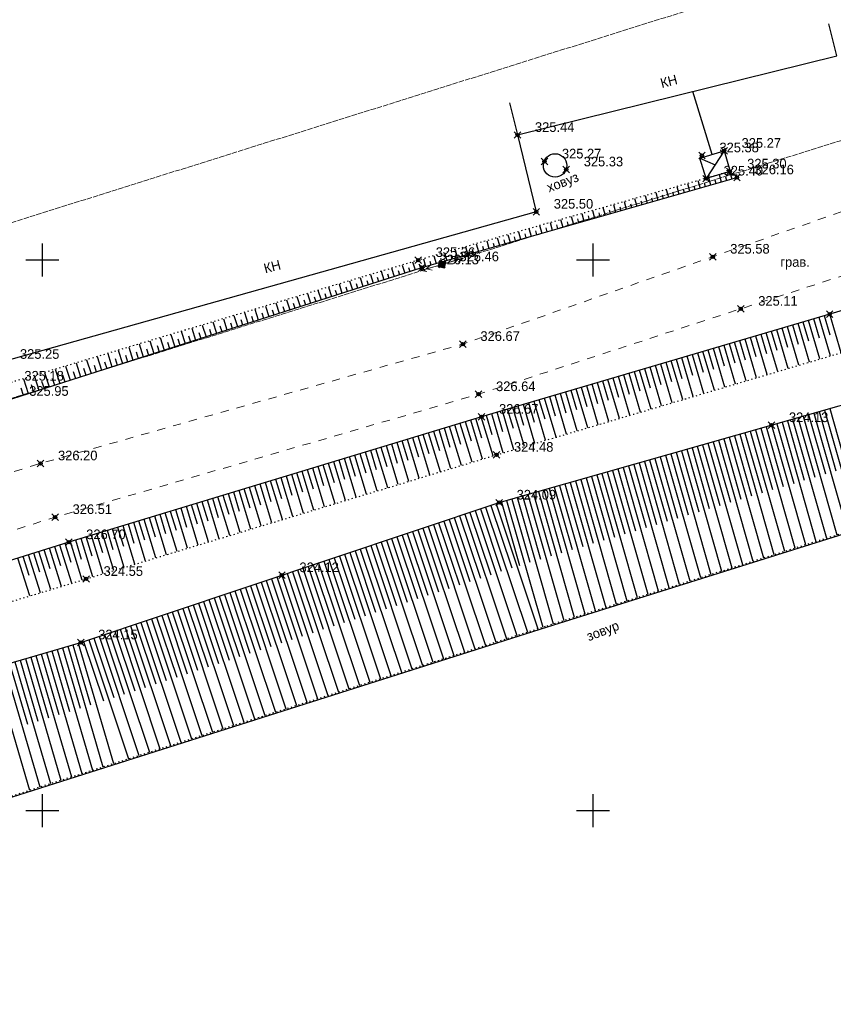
# Model space of a CAD drawing. Header units: metres. Extents: x 707528 to 709248, y 4308395 to 4311045.
# Tile 15 of 104: x 707876 to 707950, y 4308478 to 4308567. Entities that reach past the tile are written whole.
import ezdxf

# ---------------------------------------------------------------- set-up
doc = ezdxf.new("R2010")
doc.units = ezdxf.units.M
doc.header["$LTSCALE"] = 0.5
doc.header["$PDMODE"] = 35
doc.header["$PDSIZE"] = 0.3
for name, pattern in [('Auto_Street_NotBorder_Line_m1', [3, 1.5, -1.5]), ('Commnctn_Electr_VLP_High_Built_m1', [1, 1, 0]), ('ДОРОГИ_СТРОЯЩ', [9, 8, -1]), ('Контура низ откосов  Штриховая 0.1-0.5 - - - - - - -', [0.6, 0.1, -0.5])]:
    doc.linetypes.add(name, pattern=pattern)
for name, color, linetype in [('(001) Сетка', 92, 'Continuous'), ('(004) Точки рельефа', 7, 'Continuous'), ('(007) Здания', 7, 'Continuous'), ('(017) Канализация', 33, 'KANALIS_K_1'), ('(025) Дорога', 7, 'Continuous'), ('(027) Гидрография', 7, 'Continuous'), ('(035) Откосы', 7, 'Continuous'), ('(037) Контуры', 7, 'Continuous')]:
    doc.layers.add(name, color=color, linetype=linetype)
doc.layers.add('AUTO#_ROADS_EXIST_L', color=7, linetype='Continuous', lineweight=15, true_color=0x000000)
doc.layers.add('COMMN_OBJCT_#####_B', color=7, linetype='Continuous', lineweight=15, true_color=0x000000)
doc.layers.add('COMMN_OBJCT_ELCTR_B', color=7, linetype='Continuous', true_color=0x000000)
doc.layers.add('COMMN_OBJCT_ELCTR_L', color=7, linetype='Continuous', true_color=0x000000)
doc.styles.add('BM-431', font='txt')
doc.styles.add('D-431', font='txt')
doc.styles.add('P-131', font='txt')
doc.styles.get("Standard").update_dxf_attribs({"font": 'txt.shx'})
doc.linetypes.add('KANALIS_K', pattern='A,1,["<",Standard,S=1.8,R=0,X=-0.9,Y=-0.9],3,-1,["К",Standard,S=1.8,R=0,X=-0.9,Y=-0.9],-1,10', length=16)
doc.linetypes.add('KANALIS_K_1', pattern='A,1,[">",Standard,S=1.8,R=0,X=-0.9,Y=-0.9],3,-1,["К",Standard,S=1.8,R=0,X=-0.9,Y=-0.9],-1,10', length=16)

# ---------------------------------------------------------------- blocks, each defined once
blk = doc.blocks.new('CommnctnPoleRCsquare_m1')
at = {"layer": 'COMMN_OBJCT_#####_B', "lineweight": 13, "true_color": 0xfffffe}
blk.add_hatch(color=7, dxfattribs=at).paths.add_polyline_path([(-0.6, 0.6), (-0.6, -0.6), (0.6, -0.6), (0.6, 0.6)])
at = {"layer": 'COMMN_OBJCT_#####_B', "lineweight": 13, "true_color": 0x000000}
blk.add_hatch(color=18, dxfattribs=at).paths.add_polyline_path([(-0.1, 0, 1), (0.1, 0, 1)])
at = {"layer": 'COMMN_OBJCT_#####_B', "color": 18, "lineweight": 9, "true_color": 0x000000}
blk.add_lwpolyline([(0.6, 0.6), (-0.6, 0.6), (-0.6, -0.6), (0.6, -0.6)], close=True, dxfattribs=at)
blk.add_circle((0, 0), 0.1, dxfattribs=at)
blk = doc.blocks.new('ElectricHighVLP_m1')
at = {"layer": 'COMMN_OBJCT_ELCTR_B', "color": 18, "linetype": 'Continuous', "lineweight": 20, "true_color": 0x000000}
for p, q in [((0, 0), (4, 0)), ((3, 0), (2, 0.5)), ((3, 0), (2, -0.5)), ((4, 0), (3, 0.5)), ((4, 0), (3, -0.5))]:
    blk.add_line(p, q, dxfattribs=at)
blk = doc.blocks.new('Setka')
at = {"layer": '(001) Сетка'}
for p, q in [((0, 1.5), (0, -1.5)), ((-1.5, 0), (1.5, 0))]:
    blk.add_line(p, q, dxfattribs=at)

msp = doc.modelspace()

# ---------------------------------------------------------------- linework, layer by layer
at = {"layer": '(007) Здания', "elevation": 324.218, "flags": 128}
for points in [[(707920.898, 4308559.487), (707921.619, 4308556.575), (707950.624, 4308563.759), (707949.903, 4308566.671)], [(707921.619, 4308556.575), (707923.327, 4308549.604), (707874.856, 4308535.971), (707874.044, 4308538.859)]]:
    msp.add_lwpolyline(points, dxfattribs=at)
at = {"layer": '(017) Канализация', "linetype": 'KANALIS_K', "flags": 128}
for points, elevation in [([(707939.285, 4308554.805), (707937.538, 4308560.518)], 325.105), ([(707940.381, 4308555.133), (707938.748, 4308552.612)], 324.978), ([(707938.19, 4308554.478), (707939.565, 4308553.873)], 325.105)]:
    msp.add_lwpolyline(points, dxfattribs=dict(at, elevation=elevation))
at = {"layer": '(017) Канализация', "color": 7, "linetype": 'ByBlock', "true_color": 0xffffff, "elevation": 325.105, "flags": 128}
msp.add_lwpolyline([(707938.748, 4308552.612), (707938.19, 4308554.478), (707940.381, 4308555.133), (707940.939, 4308553.267)], close=True, dxfattribs=at)
at = {"layer": '(027) Гидрография', "color": 4, "elevation": 319.341}
msp.add_lwpolyline([(707567.997, 4308409.714), (707572.213, 4308410.824), (707620.984, 4308423.673), (707772.66, 4308463.725), (707924.336, 4308511.918), (708024.512, 4308543.363), (708124.69, 4308578.077), (708133.047, 4308582.686), (708145.112, 4308589.341), (708157.025, 4308592.604), (708191.793, 4308611.932)], dxfattribs=at)
at = {"layer": '(027) Гидрография', "color": 0, "linetype": 'ByBlock'}
msp.add_circle((707925.032, 4308553.809, -0.295), 1.067, dxfattribs=at)
at = {"layer": '(035) Откосы'}
for p, q in [((707940.878, 4308553.251, 325.627), (707941.069, 4308552.583, 325.627)), ((707938.002, 4308552.433, 325.627), (707938.194, 4308551.761, 325.627)), ((707938.96, 4308552.705, 325.627), (707939.152, 4308552.035, 325.627)), ((707939.536, 4308552.507, 325.627), (707939.631, 4308552.172, 325.627)), ((707939.919, 4308552.978, 325.627), (707940.11, 4308552.309, 325.627)), ((707940.494, 4308552.78, 325.627), (707940.59, 4308552.446, 325.627)), ((707935.125, 4308551.615, 325.627), (707935.318, 4308550.94, 325.627)), ((707935.701, 4308551.414, 325.627), (707935.798, 4308551.077, 325.627)), ((707936.084, 4308551.887, 325.627), (707936.277, 4308551.214, 325.627)), ((707936.66, 4308551.687, 325.627), (707936.756, 4308551.35, 325.627)), ((707937.043, 4308552.16, 325.627), (707937.235, 4308551.487, 325.627)), ((707937.618, 4308551.96, 325.627), (707937.714, 4308551.624, 325.627)), ((707938.577, 4308552.234, 325.627), (707938.673, 4308551.898, 325.627)), ((707931.291, 4308550.524, 325.627), (707931.485, 4308549.844, 325.627)), ((707932.249, 4308550.797, 325.627), (707932.443, 4308550.118, 325.627)), ((707932.826, 4308550.594, 325.627), (707932.922, 4308550.255, 325.627)), ((707933.208, 4308551.069, 325.627), (707933.402, 4308550.392, 325.627)), ((707933.784, 4308550.867, 325.627), (707933.881, 4308550.529, 325.627)), ((707934.167, 4308551.342, 325.627), (707934.36, 4308550.666, 325.627)), ((707934.743, 4308551.14, 325.627), (707934.839, 4308550.803, 325.627)), ((707928.414, 4308549.706, 325.627), (707928.61, 4308549.022, 325.627)), ((707929.373, 4308549.978, 325.627), (707929.568, 4308549.296, 325.627)), ((707929.95, 4308549.774, 325.627), (707930.047, 4308549.433, 325.627)), ((707930.332, 4308550.251, 325.627), (707930.526, 4308549.57, 325.627)), ((707930.908, 4308550.047, 325.627), (707931.006, 4308549.707, 325.627)), ((707931.867, 4308550.321, 325.627), (707931.964, 4308549.981, 325.627)), ((707925.538, 4308548.888, 325.627), (707925.734, 4308548.201, 325.627)), ((707926.497, 4308549.16, 325.627), (707926.693, 4308548.474, 325.627)), ((707927.074, 4308548.954, 325.627), (707927.172, 4308548.611, 325.627)), ((707927.456, 4308549.433, 325.627), (707927.651, 4308548.748, 325.627)), ((707928.033, 4308549.227, 325.627), (707928.13, 4308548.885, 325.627)), ((707928.991, 4308549.501, 325.627), (707929.089, 4308549.159, 325.627)), ((707922.662, 4308548.07, 325.627), (707922.859, 4308547.379, 325.627)), ((707923.24, 4308547.861, 325.627), (707923.338, 4308547.516, 325.627)), ((707923.621, 4308548.342, 325.627), (707923.818, 4308547.653, 325.627)), ((707924.198, 4308548.134, 325.627), (707924.297, 4308547.79, 325.627)), ((707924.579, 4308548.615, 325.627), (707924.776, 4308547.927, 325.627)), ((707925.157, 4308548.407, 325.627), (707925.255, 4308548.064, 325.627)), ((707926.116, 4308548.681, 325.627), (707926.214, 4308548.338, 325.627)), ((707918.827, 4308546.979, 325.627), (707919.026, 4308546.283, 325.627)), ((707919.786, 4308547.252, 325.627), (707919.984, 4308546.557, 325.627)), ((707920.364, 4308547.041, 325.627), (707920.463, 4308546.694, 325.627)), ((707920.744, 4308547.524, 325.627), (707920.942, 4308546.831, 325.627)), ((707921.323, 4308547.314, 325.627), (707921.422, 4308546.968, 325.627)), ((707921.703, 4308547.797, 325.627), (707921.901, 4308547.105, 325.627)), ((707922.281, 4308547.588, 325.627), (707922.38, 4308547.242, 325.627)), ((707915.951, 4308546.161, 325.627), (707916.15, 4308545.462, 325.627)), ((707916.909, 4308546.433, 325.627), (707917.109, 4308545.735, 325.627)), ((707917.488, 4308546.221, 325.627), (707917.588, 4308545.872, 325.627)), ((707917.868, 4308546.706, 325.627), (707918.067, 4308546.009, 325.627)), ((707918.447, 4308546.494, 325.627), (707918.546, 4308546.146, 325.627)), ((707919.406, 4308546.768, 325.627), (707919.505, 4308546.42, 325.627)), ((707913.074, 4308545.343, 325.627), (707913.275, 4308544.64, 325.627)), ((707914.033, 4308545.615, 325.627), (707914.234, 4308544.914, 325.627)), ((707914.613, 4308545.401, 325.627), (707914.713, 4308545.051, 325.627)), ((707914.992, 4308545.888, 325.627), (707915.192, 4308545.188, 325.627)), ((707915.571, 4308545.674, 325.627), (707915.671, 4308545.325, 325.627)), ((707916.53, 4308545.948, 325.627), (707916.63, 4308545.598, 325.627)), ((707910.186, 4308544.483, 325.627), (707910.424, 4308543.738, 325.627)), ((707910.781, 4308544.258, 325.627), (707910.899, 4308543.89, 325.627)), ((707911.141, 4308544.769, 325.627), (707911.374, 4308544.042, 325.627)), ((707911.733, 4308544.553, 325.627), (707911.848, 4308544.194, 325.627)), ((707912.095, 4308545.056, 325.627), (707912.323, 4308544.346, 325.627)), ((707912.685, 4308544.849, 325.627), (707912.797, 4308544.498, 325.627)), ((707913.654, 4308545.128, 325.627), (707913.754, 4308544.777, 325.627)), ((707907.321, 4308543.622, 325.627), (707907.577, 4308542.825, 325.627)), ((707907.925, 4308543.372, 325.627), (707908.051, 4308542.977, 325.627)), ((707908.276, 4308543.909, 325.627), (707908.526, 4308543.129, 325.627)), ((707908.877, 4308543.667, 325.627), (707909.001, 4308543.281, 325.627)), ((707909.231, 4308544.196, 325.627), (707909.475, 4308543.434, 325.627)), ((707909.829, 4308543.962, 325.627), (707909.95, 4308543.586, 325.627)), ((707903.502, 4308542.475, 325.627), (707903.78, 4308541.609, 325.627)), ((707904.457, 4308542.762, 325.627), (707904.729, 4308541.913, 325.627)), ((707905.069, 4308542.485, 325.627), (707905.204, 4308542.065, 325.627)), ((707905.412, 4308543.049, 325.627), (707905.678, 4308542.217, 325.627)), ((707906.021, 4308542.781, 325.627), (707906.153, 4308542.369, 325.627)), ((707906.366, 4308543.336, 325.627), (707906.627, 4308542.521, 325.627)), ((707906.973, 4308543.076, 325.627), (707907.102, 4308542.673, 325.627)), ((707900.638, 4308541.615, 325.627), (707900.932, 4308540.696, 325.627)), ((707901.592, 4308541.902, 325.627), (707901.881, 4308541, 325.627)), ((707902.213, 4308541.599, 325.627), (707902.356, 4308541.152, 325.627)), ((707902.547, 4308542.189, 325.627), (707902.831, 4308541.304, 325.627)), ((707903.165, 4308541.894, 325.627), (707903.305, 4308541.457, 325.627)), ((707904.117, 4308542.19, 325.627), (707904.254, 4308541.761, 325.627)), ((707897.773, 4308540.755, 325.627), (707898.084, 4308539.784, 325.627)), ((707898.728, 4308541.042, 325.627), (707899.034, 4308540.088, 325.627)), ((707899.357, 4308540.713, 325.627), (707899.508, 4308540.24, 325.627)), ((707899.683, 4308541.328, 325.627), (707899.983, 4308540.392, 325.627)), ((707900.309, 4308541.008, 325.627), (707900.457, 4308540.544, 325.627)), ((707901.261, 4308541.303, 325.627), (707901.407, 4308540.848, 325.627)), ((707894.909, 4308539.895, 325.627), (707895.237, 4308538.871, 325.627)), ((707895.864, 4308540.182, 325.627), (707896.186, 4308539.175, 325.627)), ((707896.501, 4308539.826, 325.627), (707896.661, 4308539.327, 325.627)), ((707896.818, 4308540.468, 325.627), (707897.135, 4308539.48, 325.627)), ((707897.453, 4308540.122, 325.627), (707897.61, 4308539.632, 325.627)), ((707898.405, 4308540.417, 325.627), (707898.559, 4308539.936, 325.627)), ((707949.042, 4308538.126, 325.823), (707948.527, 4308539.874, 325.823)), ((707950.037, 4308536.52, 325.823), (707949.006, 4308540.015, 325.823)), ((707950.001, 4308538.409, 325.823), (707949.486, 4308540.156, 325.823)), ((707950.995, 4308536.804, 325.823), (707949.965, 4308540.297, 325.823)), ((707892.044, 4308539.035, 325.627), (707892.389, 4308537.959, 325.627)), ((707892.999, 4308539.321, 325.627), (707893.338, 4308538.263, 325.627)), ((707893.645, 4308538.94, 325.627), (707893.813, 4308538.415, 325.627)), ((707893.954, 4308539.608, 325.627), (707894.287, 4308538.567, 325.627)), ((707894.597, 4308539.235, 325.627), (707894.762, 4308538.719, 325.627)), ((707895.549, 4308539.531, 325.627), (707895.711, 4308539.023, 325.627)), ((707946.204, 4308535.384, 325.823), (707945.172, 4308538.885, 325.823)), ((707946.167, 4308537.276, 325.823), (707945.651, 4308539.026, 325.823)), ((707947.162, 4308535.668, 325.823), (707946.13, 4308539.167, 325.823)), ((707947.125, 4308537.559, 325.823), (707946.61, 4308539.308, 325.823)), ((707948.12, 4308535.952, 325.823), (707947.089, 4308539.45, 325.823)), ((707948.084, 4308537.842, 325.823), (707947.568, 4308539.591, 325.823)), ((707949.078, 4308536.236, 325.823), (707948.048, 4308539.732, 325.823)), ((707889.18, 4308538.174, 325.627), (707889.541, 4308537.046, 325.627)), ((707890.135, 4308538.461, 325.627), (707890.49, 4308537.35, 325.627)), ((707890.789, 4308538.054, 325.627), (707890.965, 4308537.503, 325.627)), ((707891.089, 4308538.748, 325.627), (707891.44, 4308537.655, 325.627)), ((707891.741, 4308538.349, 325.627), (707891.914, 4308537.807, 325.627)), ((707892.693, 4308538.644, 325.627), (707892.864, 4308538.111, 325.627)), ((707943.329, 4308534.532, 325.823), (707942.296, 4308538.037, 325.823)), ((707943.291, 4308536.426, 325.823), (707942.775, 4308538.178, 325.823)), ((707944.287, 4308534.816, 325.823), (707943.254, 4308538.319, 325.823)), ((707944.25, 4308536.709, 325.823), (707943.734, 4308538.461, 325.823)), ((707945.245, 4308535.1, 325.823), (707944.213, 4308538.602, 325.823)), ((707945.208, 4308536.993, 325.823), (707944.692, 4308538.743, 325.823)), ((707886.315, 4308537.314, 325.627), (707886.694, 4308536.134, 325.627)), ((707887.27, 4308537.601, 325.627), (707887.643, 4308536.438, 325.627)), ((707887.933, 4308537.167, 325.627), (707888.117, 4308536.59, 325.627)), ((707888.225, 4308537.888, 325.627), (707888.592, 4308536.742, 325.627)), ((707888.885, 4308537.463, 325.627), (707889.067, 4308536.894, 325.627)), ((707889.837, 4308537.758, 325.627), (707890.016, 4308537.198, 325.627)), ((707940.454, 4308533.68, 325.823), (707939.419, 4308537.189, 325.823)), ((707940.416, 4308535.576, 325.823), (707939.899, 4308537.33, 325.823)), ((707941.412, 4308533.964, 325.823), (707940.378, 4308537.472, 325.823)), ((707941.374, 4308535.859, 325.823), (707940.858, 4308537.613, 325.823)), ((707942.37, 4308534.248, 325.823), (707941.337, 4308537.754, 325.823)), ((707942.333, 4308536.143, 325.823), (707941.816, 4308537.895, 325.823)), ((707883.451, 4308536.454, 325.627), (707883.846, 4308535.221, 325.627)), ((707884.406, 4308536.741, 325.627), (707884.795, 4308535.526, 325.627)), ((707885.076, 4308536.281, 325.627), (707885.27, 4308535.678, 325.627)), ((707885.361, 4308537.027, 325.627), (707885.744, 4308535.83, 325.627)), ((707886.028, 4308536.576, 325.627), (707886.219, 4308535.982, 325.627)), ((707886.98, 4308536.872, 325.627), (707887.168, 4308536.286, 325.627)), ((707937.579, 4308532.828, 325.823), (707936.543, 4308536.341, 325.823)), ((707937.54, 4308534.726, 325.823), (707937.023, 4308536.483, 325.823)), ((707938.537, 4308533.112, 325.823), (707937.502, 4308536.624, 325.823)), ((707938.499, 4308535.009, 325.823), (707937.981, 4308536.765, 325.823)), ((707939.496, 4308533.396, 325.823), (707938.461, 4308536.906, 325.823)), ((707939.457, 4308535.293, 325.823), (707938.94, 4308537.048, 325.823)), ((707879.632, 4308535.307, 325.627), (707880.049, 4308534.005, 325.627)), ((707880.586, 4308535.594, 325.627), (707880.998, 4308534.309, 325.627)), ((707881.541, 4308535.881, 325.627), (707881.947, 4308534.613, 325.627)), ((707882.22, 4308535.395, 325.627), (707882.422, 4308534.765, 325.627)), ((707882.496, 4308536.167, 325.627), (707882.897, 4308534.917, 325.627)), ((707883.172, 4308535.69, 325.627), (707883.371, 4308535.069, 325.627)), ((707884.124, 4308535.985, 325.627), (707884.32, 4308535.373, 325.627)), ((707933.707, 4308533.593, 325.823), (707933.188, 4308535.352, 325.823)), ((707934.704, 4308531.976, 325.823), (707933.667, 4308535.493, 325.823)), ((707934.665, 4308533.876, 325.823), (707934.147, 4308535.635, 325.823)), ((707935.662, 4308532.26, 325.823), (707934.626, 4308535.776, 325.823)), ((707935.623, 4308534.16, 325.823), (707935.105, 4308535.917, 325.823)), ((707936.621, 4308532.544, 325.823), (707935.585, 4308536.059, 325.823)), ((707936.582, 4308534.443, 325.823), (707936.064, 4308536.2, 325.823)), ((707876.767, 4308534.447, 325.627), (707877.201, 4308533.092, 325.627)), ((707877.722, 4308534.734, 325.627), (707878.15, 4308533.396, 325.627)), ((707878.677, 4308535.02, 325.627), (707879.1, 4308533.701, 325.627)), ((707879.364, 4308534.508, 325.627), (707879.574, 4308533.853, 325.627)), ((707880.316, 4308534.804, 325.627), (707880.524, 4308534.157, 325.627)), ((707881.268, 4308535.099, 325.627), (707881.473, 4308534.461, 325.627)), ((707930.831, 4308532.743, 325.823), (707930.312, 4308534.504, 325.823)), ((707931.829, 4308531.124, 325.823), (707930.791, 4308534.646, 325.823)), ((707931.79, 4308533.026, 325.823), (707931.271, 4308534.787, 325.823)), ((707932.788, 4308531.408, 325.823), (707931.75, 4308534.928, 325.823)), ((707932.748, 4308533.31, 325.823), (707932.229, 4308535.07, 325.823)), ((707933.746, 4308531.692, 325.823), (707932.709, 4308535.211, 325.823)), ((707876.508, 4308533.622, 325.627), (707876.727, 4308532.94, 325.627)), ((707877.46, 4308533.917, 325.627), (707877.676, 4308533.244, 325.627)), ((707878.412, 4308534.213, 325.627), (707878.625, 4308533.549, 325.627)), ((707927.956, 4308531.893, 325.823), (707927.436, 4308533.657, 325.823)), ((707928.954, 4308530.272, 325.823), (707927.915, 4308533.798, 325.823)), ((707928.914, 4308532.177, 325.823), (707928.394, 4308533.939, 325.823)), ((707929.913, 4308530.556, 325.823), (707928.874, 4308534.081, 325.823)), ((707929.873, 4308532.46, 325.823), (707929.353, 4308534.222, 325.823)), ((707930.871, 4308530.84, 325.823), (707929.833, 4308534.363, 325.823)), ((707925.121, 4308529.136, 325.823), (707924.08, 4308532.668, 325.823)), ((707925.08, 4308531.043, 325.823), (707924.56, 4308532.809, 325.823)), ((707926.08, 4308529.42, 325.823), (707925.039, 4308532.95, 325.823)), ((707926.039, 4308531.327, 325.823), (707925.518, 4308533.091, 325.823)), ((707927.038, 4308529.704, 325.823), (707925.998, 4308533.233, 325.823)), ((707926.997, 4308531.61, 325.823), (707926.477, 4308533.374, 325.823)), ((707927.996, 4308529.988, 325.823), (707926.956, 4308533.515, 325.823)), ((707922.247, 4308528.284, 325.823), (707921.204, 4308531.82, 325.823)), ((707922.205, 4308530.193, 325.823), (707921.684, 4308531.961, 325.823)), ((707923.205, 4308528.568, 325.823), (707922.163, 4308532.102, 325.823)), ((707923.163, 4308530.477, 325.823), (707922.642, 4308532.244, 325.823)), ((707924.163, 4308528.852, 325.823), (707923.122, 4308532.385, 325.823)), ((707924.122, 4308530.76, 325.823), (707923.601, 4308532.526, 325.823)), ((707919.402, 4308527.439, 325.823), (707918.328, 4308530.972, 325.823)), ((707919.329, 4308529.344, 325.823), (707918.807, 4308531.113, 325.823)), ((707920.33, 4308527.716, 325.823), (707919.287, 4308531.255, 325.823)), ((707920.288, 4308529.627, 325.823), (707919.766, 4308531.396, 325.823)), ((707921.288, 4308528, 325.823), (707920.246, 4308531.537, 325.823)), ((707921.246, 4308529.91, 325.823), (707920.725, 4308531.679, 325.823)), ((707947.084, 4308530.909, 323.57), (707948.618, 4308525.518, 323.57)), ((707947.565, 4308531.046, 323.57), (707950.629, 4308520.276, 323.57)), ((707948.046, 4308531.183, 323.57), (707949.576, 4308525.805, 323.57)), ((707948.527, 4308531.32, 323.57), (707951.583, 4308520.576, 323.57)), ((707949.008, 4308531.457, 323.57), (707950.534, 4308526.091, 323.57)), ((707949.489, 4308531.593, 323.57), (707952.538, 4308520.875, 323.57)), ((707949.97, 4308531.73, 323.57), (707951.492, 4308526.378, 323.57)), ((707915.517, 4308528.191, 325.823), (707914.981, 4308529.955, 325.823)), ((707916.531, 4308526.571, 325.823), (707915.459, 4308530.1, 325.823)), ((707916.474, 4308528.48, 325.823), (707915.937, 4308530.246, 325.823)), ((707917.488, 4308526.86, 325.823), (707916.416, 4308530.391, 325.823)), ((707917.43, 4308528.77, 325.823), (707916.894, 4308530.536, 325.823)), ((707918.445, 4308527.149, 325.823), (707917.372, 4308530.681, 325.823)), ((707918.387, 4308529.06, 325.823), (707917.85, 4308530.827, 325.823)), ((707943.718, 4308529.952, 323.57), (707946.811, 4308519.078, 323.57)), ((707944.199, 4308530.089, 323.57), (707945.744, 4308524.658, 323.57)), ((707944.68, 4308530.225, 323.57), (707947.766, 4308519.378, 323.57)), ((707945.161, 4308530.362, 323.57), (707946.702, 4308524.945, 323.57)), ((707945.642, 4308530.499, 323.57), (707948.72, 4308519.677, 323.57)), ((707946.123, 4308530.636, 323.57), (707947.66, 4308525.231, 323.57)), ((707946.603, 4308530.773, 323.57), (707949.674, 4308519.977, 323.57)), ((707912.648, 4308527.321, 325.823), (707912.112, 4308529.084, 325.823)), ((707913.661, 4308525.703, 325.823), (707912.59, 4308529.229, 325.823)), ((707913.604, 4308527.611, 325.823), (707913.068, 4308529.374, 325.823)), ((707914.618, 4308525.992, 325.823), (707913.547, 4308529.519, 325.823)), ((707914.561, 4308527.901, 325.823), (707914.025, 4308529.665, 325.823)), ((707915.575, 4308526.281, 325.823), (707914.503, 4308529.81, 325.823)), ((707940.832, 4308529.131, 323.57), (707943.948, 4308518.179, 323.57)), ((707941.313, 4308529.268, 323.57), (707942.869, 4308523.798, 323.57)), ((707941.794, 4308529.405, 323.57), (707944.902, 4308518.479, 323.57)), ((707942.275, 4308529.541, 323.57), (707943.827, 4308524.085, 323.57)), ((707942.756, 4308529.678, 323.57), (707945.857, 4308518.778, 323.57)), ((707943.237, 4308529.815, 323.57), (707944.785, 4308524.372, 323.57)), ((707909.778, 4308526.451, 325.823), (707909.243, 4308528.212, 325.823)), ((707910.791, 4308524.835, 325.823), (707909.721, 4308528.357, 325.823)), ((707910.735, 4308526.741, 325.823), (707910.199, 4308528.502, 325.823)), ((707911.748, 4308525.124, 325.823), (707910.678, 4308528.648, 325.823)), ((707911.691, 4308527.031, 325.823), (707911.156, 4308528.793, 325.823)), ((707912.705, 4308525.413, 325.823), (707911.634, 4308528.938, 325.823)), ((707937.466, 4308528.173, 323.57), (707939.037, 4308522.652, 323.57)), ((707937.947, 4308528.31, 323.57), (707941.085, 4308517.28, 323.57)), ((707938.428, 4308528.447, 323.57), (707939.995, 4308522.939, 323.57)), ((707938.909, 4308528.584, 323.57), (707942.039, 4308517.58, 323.57)), ((707939.39, 4308528.721, 323.57), (707940.953, 4308523.225, 323.57)), ((707939.871, 4308528.857, 323.57), (707942.993, 4308517.88, 323.57)), ((707940.352, 4308528.994, 323.57), (707941.911, 4308523.512, 323.57)), ((707906.909, 4308525.581, 325.823), (707906.374, 4308527.34, 325.823)), ((707907.921, 4308523.966, 325.823), (707906.852, 4308527.486, 325.823)), ((707907.865, 4308525.871, 325.823), (707907.33, 4308527.631, 325.823)), ((707908.878, 4308524.256, 325.823), (707907.809, 4308527.776, 325.823)), ((707908.822, 4308526.161, 325.823), (707908.287, 4308527.921, 325.823)), ((707909.835, 4308524.545, 325.823), (707908.765, 4308528.067, 325.823)), ((707934.581, 4308527.353, 323.57), (707936.162, 4308521.792, 323.57)), ((707935.062, 4308527.489, 323.57), (707938.221, 4308516.382, 323.57)), ((707935.542, 4308527.626, 323.57), (707937.12, 4308522.079, 323.57)), ((707936.023, 4308527.763, 323.57), (707939.176, 4308516.681, 323.57)), ((707936.504, 4308527.9, 323.57), (707938.079, 4308522.365, 323.57)), ((707936.985, 4308528.037, 323.57), (707940.13, 4308516.981, 323.57)), ((707904.039, 4308524.711, 325.823), (707903.505, 4308526.469, 325.823)), ((707905.051, 4308523.098, 325.823), (707903.983, 4308526.614, 325.823)), ((707904.996, 4308525.001, 325.823), (707904.462, 4308526.759, 325.823)), ((707906.008, 4308523.388, 325.823), (707904.94, 4308526.905, 325.823)), ((707905.952, 4308525.291, 325.823), (707905.418, 4308527.05, 325.823)), ((707906.965, 4308523.677, 325.823), (707905.896, 4308527.195, 325.823)), ((707931.214, 4308526.395, 323.57), (707934.403, 4308515.183, 323.57)), ((707931.695, 4308526.532, 323.57), (707933.288, 4308520.932, 323.57)), ((707932.176, 4308526.669, 323.57), (707935.358, 4308515.483, 323.57)), ((707932.657, 4308526.805, 323.57), (707934.246, 4308521.219, 323.57)), ((707933.138, 4308526.942, 323.57), (707936.312, 4308515.782, 323.57)), ((707933.619, 4308527.079, 323.57), (707935.204, 4308521.506, 323.57)), ((707934.1, 4308527.216, 323.57), (707937.267, 4308516.082, 323.57)), ((707901.17, 4308523.841, 325.823), (707900.636, 4308525.597, 325.823)), ((707902.181, 4308522.23, 325.823), (707901.114, 4308525.743, 325.823)), ((707902.126, 4308524.131, 325.823), (707901.593, 4308525.888, 325.823)), ((707903.138, 4308522.52, 325.823), (707902.071, 4308526.033, 325.823)), ((707903.083, 4308524.421, 325.823), (707902.549, 4308526.178, 325.823)), ((707904.095, 4308522.809, 325.823), (707903.027, 4308526.324, 325.823)), ((707928.329, 4308525.574, 323.57), (707931.54, 4308514.284, 323.57)), ((707928.81, 4308525.711, 323.57), (707930.413, 4308520.073, 323.57)), ((707929.291, 4308525.848, 323.57), (707932.495, 4308514.584, 323.57)), ((707929.771, 4308525.985, 323.57), (707931.372, 4308520.359, 323.57)), ((707930.252, 4308526.121, 323.57), (707933.449, 4308514.884, 323.57)), ((707930.733, 4308526.258, 323.57), (707932.33, 4308520.646, 323.57)), ((707898.355, 4308521.073, 325.823), (707897.289, 4308524.581, 325.823)), ((707898.3, 4308522.972, 325.823), (707897.767, 4308524.726, 325.823)), ((707899.311, 4308521.362, 325.823), (707898.245, 4308524.871, 325.823)), ((707899.257, 4308523.262, 325.823), (707898.724, 4308525.016, 325.823)), ((707900.268, 4308521.652, 325.823), (707899.202, 4308525.162, 325.823)), ((707900.213, 4308523.552, 325.823), (707899.68, 4308525.307, 325.823)), ((707901.225, 4308521.941, 325.823), (707900.158, 4308525.452, 325.823)), ((707924.962, 4308524.617, 323.57), (707926.581, 4308518.926, 323.57)), ((707925.443, 4308524.753, 323.57), (707928.677, 4308513.386, 323.57)), ((707925.924, 4308524.89, 323.57), (707927.539, 4308519.213, 323.57)), ((707926.405, 4308525.027, 323.57), (707929.631, 4308513.685, 323.57)), ((707926.886, 4308525.164, 323.57), (707928.497, 4308519.499, 323.57)), ((707927.367, 4308525.301, 323.57), (707930.586, 4308513.985, 323.57)), ((707927.848, 4308525.437, 323.57), (707929.455, 4308519.786, 323.57)), ((707895.485, 4308520.205, 325.823), (707894.42, 4308523.709, 325.823)), ((707895.431, 4308522.102, 325.823), (707894.898, 4308523.854, 325.823)), ((707896.441, 4308520.494, 325.823), (707895.376, 4308523.999, 325.823)), ((707896.387, 4308522.392, 325.823), (707895.855, 4308524.145, 325.823)), ((707897.398, 4308520.784, 325.823), (707896.333, 4308524.29, 325.823)), ((707897.344, 4308522.682, 325.823), (707896.811, 4308524.435, 325.823)), ((707922.077, 4308523.796, 323.57), (707923.707, 4308518.066, 323.57)), ((707922.558, 4308523.933, 323.57), (707925.814, 4308512.487, 323.57)), ((707923.039, 4308524.069, 323.57), (707924.665, 4308518.353, 323.57)), ((707923.52, 4308524.206, 323.57), (707926.768, 4308512.786, 323.57)), ((707924, 4308524.343, 323.57), (707925.623, 4308518.64, 323.57)), ((707924.481, 4308524.48, 323.57), (707927.722, 4308513.086, 323.57)), ((707892.615, 4308519.337, 325.823), (707891.551, 4308522.837, 325.823)), ((707892.561, 4308521.232, 325.823), (707892.029, 4308522.983, 325.823)), ((707893.571, 4308519.626, 325.823), (707892.507, 4308523.128, 325.823)), ((707893.518, 4308521.522, 325.823), (707892.986, 4308523.273, 325.823)), ((707894.528, 4308519.915, 325.823), (707893.464, 4308523.418, 325.823)), ((707894.474, 4308521.812, 325.823), (707893.942, 4308523.564, 325.823)), ((707919.202, 4308522.94, 323.57), (707921.097, 4308517.268, 323.57)), ((707919.676, 4308523.099, 323.57), (707923.469, 4308511.748, 323.57)), ((707920.153, 4308523.249, 323.57), (707921.791, 4308517.492, 323.57)), ((707920.634, 4308523.385, 323.57), (707923.905, 4308511.886, 323.57)), ((707921.115, 4308523.522, 323.57), (707922.748, 4308517.78, 323.57)), ((707921.596, 4308523.659, 323.57), (707924.859, 4308512.187, 323.57)), ((707889.745, 4308518.469, 325.823), (707888.682, 4308521.966, 325.823)), ((707889.692, 4308520.362, 325.823), (707889.16, 4308522.111, 325.823)), ((707890.701, 4308518.758, 325.823), (707889.638, 4308522.256, 325.823)), ((707890.648, 4308520.652, 325.823), (707890.117, 4308522.402, 325.823)), ((707891.658, 4308519.047, 325.823), (707890.595, 4308522.547, 325.823)), ((707891.605, 4308520.942, 325.823), (707891.073, 4308522.692, 325.823)), ((707916.357, 4308521.99, 323.57), (707918.245, 4308516.339, 323.57)), ((707916.831, 4308522.148, 323.57), (707920.609, 4308510.839, 323.57)), ((707917.305, 4308522.307, 323.57), (707919.195, 4308516.649, 323.57)), ((707917.779, 4308522.465, 323.57), (707921.562, 4308511.142, 323.57)), ((707918.254, 4308522.624, 323.57), (707920.146, 4308516.958, 323.57)), ((707918.728, 4308522.782, 323.57), (707922.515, 4308511.445, 323.57)), ((707886.875, 4308517.601, 325.823), (707885.813, 4308521.094, 325.823)), ((707886.822, 4308519.492, 325.823), (707886.291, 4308521.24, 325.823)), ((707887.831, 4308517.89, 325.823), (707886.769, 4308521.385, 325.823)), ((707887.779, 4308519.782, 325.823), (707887.248, 4308521.53, 325.823)), ((707888.788, 4308518.179, 325.823), (707887.726, 4308521.675, 325.823)), ((707888.735, 4308520.072, 325.823), (707888.204, 4308521.821, 325.823)), ((707913.511, 4308521.039, 323.57), (707915.392, 4308515.409, 323.57)), ((707913.985, 4308521.198, 323.57), (707917.75, 4308509.931, 323.57)), ((707914.46, 4308521.356, 323.57), (707916.343, 4308515.719, 323.57)), ((707914.934, 4308521.514, 323.57), (707918.703, 4308510.233, 323.57)), ((707915.408, 4308521.673, 323.57), (707917.294, 4308516.029, 323.57)), ((707915.882, 4308521.831, 323.57), (707919.656, 4308510.536, 323.57)), ((707884.004, 4308516.732, 325.823), (707882.944, 4308520.223, 325.823)), ((707883.953, 4308518.623, 325.823), (707883.422, 4308520.368, 325.823)), ((707884.961, 4308517.022, 325.823), (707883.901, 4308520.513, 325.823)), ((707884.909, 4308518.913, 325.823), (707884.379, 4308520.659, 325.823)), ((707885.918, 4308517.311, 325.823), (707884.857, 4308520.804, 325.823)), ((707885.866, 4308519.202, 325.823), (707885.335, 4308520.949, 325.823)), ((707911.14, 4308520.247, 323.57), (707914.89, 4308509.022, 323.57)), ((707911.614, 4308520.405, 323.57), (707913.491, 4308514.789, 323.57)), ((707912.089, 4308520.564, 323.57), (707915.843, 4308509.325, 323.57)), ((707912.563, 4308520.722, 323.57), (707914.441, 4308515.099, 323.57)), ((707913.037, 4308520.881, 323.57), (707916.797, 4308509.628, 323.57)), ((707881.164, 4308515.875, 325.823), (707880.077, 4308519.345, 325.823)), ((707881.098, 4308517.756, 325.823), (707880.554, 4308519.494, 325.823)), ((707882.091, 4308516.154, 325.823), (707881.032, 4308519.642, 325.823)), ((707882.04, 4308518.043, 325.823), (707881.51, 4308519.787, 325.823)), ((707883.048, 4308516.443, 325.823), (707881.988, 4308519.932, 325.823)), ((707882.996, 4308518.333, 325.823), (707882.466, 4308520.078, 325.823)), ((707908.295, 4308519.296, 323.57), (707912.031, 4308508.113, 323.57)), ((707908.769, 4308519.455, 323.57), (707910.638, 4308513.86, 323.57)), ((707909.243, 4308519.613, 323.57), (707912.984, 4308508.416, 323.57)), ((707909.717, 4308519.772, 323.57), (707911.589, 4308514.17, 323.57)), ((707910.192, 4308519.93, 323.57), (707913.937, 4308508.719, 323.57)), ((707910.666, 4308520.089, 323.57), (707912.54, 4308514.48, 323.57)), ((707878.293, 4308515.01, 325.823), (707877.216, 4308518.449, 325.823)), ((707878.232, 4308516.876, 325.823), (707877.693, 4308518.598, 325.823)), ((707879.25, 4308515.298, 325.823), (707878.17, 4308518.747, 325.823)), ((707879.187, 4308517.169, 325.823), (707878.647, 4308518.897, 325.823)), ((707880.207, 4308515.586, 325.823), (707879.123, 4308519.046, 325.823)), ((707880.143, 4308517.463, 325.823), (707879.6, 4308519.195, 325.823)), ((707905.449, 4308518.346, 323.57), (707909.172, 4308507.205, 323.57)), ((707905.924, 4308518.504, 323.57), (707907.786, 4308512.93, 323.57)), ((707906.398, 4308518.663, 323.57), (707910.125, 4308507.508, 323.57)), ((707906.872, 4308518.821, 323.57), (707908.737, 4308513.24, 323.57)), ((707907.346, 4308518.979, 323.57), (707911.078, 4308507.811, 323.57)), ((707907.821, 4308519.138, 323.57), (707909.687, 4308513.55, 323.57)), ((707877.335, 4308514.721, 325.823), (707876.262, 4308518.15, 325.823)), ((707877.276, 4308516.582, 325.823), (707876.739, 4308518.299, 325.823)), ((707903.078, 4308517.554, 323.57), (707904.933, 4308512.001, 323.57)), ((707903.552, 4308517.712, 323.57), (707907.265, 4308506.599, 323.57)), ((707904.027, 4308517.87, 323.57), (707905.884, 4308512.31, 323.57)), ((707904.501, 4308518.029, 323.57), (707908.218, 4308506.902, 323.57)), ((707904.975, 4308518.187, 323.57), (707906.835, 4308512.62, 323.57)), ((707900.233, 4308516.603, 323.57), (707902.081, 4308511.071, 323.57)), ((707900.707, 4308516.761, 323.57), (707904.406, 4308505.691, 323.57)), ((707901.181, 4308516.92, 323.57), (707903.032, 4308511.381, 323.57)), ((707901.656, 4308517.078, 323.57), (707905.359, 4308505.993, 323.57)), ((707902.13, 4308517.237, 323.57), (707903.983, 4308511.691, 323.57)), ((707902.604, 4308517.395, 323.57), (707906.312, 4308506.296, 323.57)), ((707897.388, 4308515.652, 323.57), (707899.229, 4308510.141, 323.57)), ((707897.862, 4308515.811, 323.57), (707901.546, 4308504.782, 323.57)), ((707898.336, 4308515.969, 323.57), (707900.179, 4308510.451, 323.57)), ((707898.81, 4308516.128, 323.57), (707902.5, 4308505.085, 323.57)), ((707899.284, 4308516.286, 323.57), (707901.13, 4308510.761, 323.57)), ((707899.759, 4308516.444, 323.57), (707903.453, 4308505.388, 323.57)), ((707895.016, 4308514.86, 323.57), (707898.687, 4308503.873, 323.57)), ((707895.491, 4308515.019, 323.57), (707897.327, 4308509.522, 323.57)), ((707895.965, 4308515.177, 323.57), (707899.64, 4308504.176, 323.57)), ((707896.439, 4308515.335, 323.57), (707898.278, 4308509.832, 323.57)), ((707896.913, 4308515.494, 323.57), (707900.593, 4308504.479, 323.57)), ((707892.171, 4308513.909, 323.57), (707895.828, 4308502.965, 323.57)), ((707892.645, 4308514.068, 323.57), (707894.475, 4308508.592, 323.57)), ((707893.119, 4308514.226, 323.57), (707896.781, 4308503.268, 323.57)), ((707893.594, 4308514.385, 323.57), (707895.425, 4308508.902, 323.57)), ((707894.068, 4308514.543, 323.57), (707897.734, 4308503.571, 323.57)), ((707894.542, 4308514.702, 323.57), (707896.376, 4308509.212, 323.57)), ((707889.326, 4308512.959, 323.57), (707892.968, 4308502.056, 323.57)), ((707889.8, 4308513.117, 323.57), (707891.622, 4308507.663, 323.57)), ((707890.274, 4308513.276, 323.57), (707893.921, 4308502.359, 323.57)), ((707890.748, 4308513.434, 323.57), (707892.573, 4308507.972, 323.57)), ((707891.223, 4308513.593, 323.57), (707894.874, 4308502.662, 323.57)), ((707891.697, 4308513.751, 323.57), (707893.524, 4308508.282, 323.57)), ((707886.955, 4308512.167, 323.57), (707888.77, 4308506.733, 323.57)), ((707887.429, 4308512.325, 323.57), (707891.062, 4308501.451, 323.57)), ((707887.903, 4308512.484, 323.57), (707889.721, 4308507.043, 323.57)), ((707888.377, 4308512.642, 323.57), (707892.015, 4308501.754, 323.57)), ((707888.851, 4308512.8, 323.57), (707890.671, 4308507.353, 323.57)), ((707884.109, 4308511.216, 323.57), (707885.918, 4308505.803, 323.57)), ((707884.583, 4308511.374, 323.57), (707888.202, 4308500.542, 323.57)), ((707885.058, 4308511.533, 323.57), (707886.868, 4308506.113, 323.57)), ((707885.532, 4308511.691, 323.57), (707889.156, 4308500.845, 323.57)), ((707886.006, 4308511.85, 323.57), (707887.819, 4308506.423, 323.57)), ((707886.48, 4308512.008, 323.57), (707890.109, 4308501.148, 323.57)), ((707881.255, 4308510.292, 323.57), (707882.853, 4308504.821, 323.57)), ((707881.735, 4308510.432, 323.57), (707884.928, 4308499.502, 323.57)), ((707882.212, 4308510.582, 323.57), (707884.016, 4308505.184, 323.57)), ((707882.686, 4308510.741, 323.57), (707886.296, 4308499.936, 323.57)), ((707883.161, 4308510.899, 323.57), (707884.967, 4308505.493, 323.57)), ((707883.635, 4308511.058, 323.57), (707887.249, 4308500.239, 323.57)), ((707878.376, 4308509.451, 323.57), (707879.983, 4308503.946, 323.57)), ((707878.856, 4308509.591, 323.57), (707882.068, 4308498.593, 323.57)), ((707879.336, 4308509.732, 323.57), (707880.94, 4308504.238, 323.57)), ((707879.816, 4308509.872, 323.57), (707883.021, 4308498.896, 323.57)), ((707880.296, 4308510.012, 323.57), (707881.897, 4308504.53, 323.57)), ((707880.775, 4308510.152, 323.57), (707883.974, 4308499.199, 323.57)), ((707875.496, 4308508.61, 323.57), (707877.114, 4308503.071, 323.57)), ((707875.976, 4308508.75, 323.57), (707879.208, 4308497.684, 323.57)), ((707876.456, 4308508.891, 323.57), (707878.07, 4308503.363, 323.57)), ((707876.936, 4308509.031, 323.57), (707880.161, 4308497.987, 323.57)), ((707877.416, 4308509.171, 323.57), (707879.027, 4308503.655, 323.57)), ((707877.896, 4308509.311, 323.57), (707881.115, 4308498.29, 323.57)), ((707874.056, 4308508.19, 323.57), (707877.301, 4308497.078, 323.57)), ((707875.016, 4308508.47, 323.57), (707878.255, 4308497.381, 323.57))]:
    msp.add_line(p, q, dxfattribs=at)
at = {"layer": '(035) Откосы', "flags": 128}
for points, elevation in [([(708137.705, 4308599.41), (708078.498, 4308577.812), (708019.277, 4308559.238), (707980.751, 4308549.372), (707918.355, 4308530.98), (707880.871, 4308519.593), (707813.504, 4308498.502), (707717.773, 4308472.39), (707667.522, 4308456.575), (707622.834, 4308444.131), (707562.433, 4308428.006)], 325.823), ([(707565.599, 4308417.604), (707622.053, 4308434.788), (707672.002, 4308448.908), (707718.643, 4308463.34), (707813.86, 4308490.609), (707881.96, 4308510.498), (707919.958, 4308523.193), (707981.907, 4308540.815), (708022.015, 4308552.855), (708079.55, 4308570.875), (708133.435, 4308593.18), (708145.499, 4308596.364), (708145.779, 4308596.51)], 323.57), ([(707835.412, 4308521.534), (707875.696, 4308532.61), (707912.947, 4308544.546), (707941.548, 4308552.72)], 325.627)]:
    msp.add_lwpolyline(points, dxfattribs=dict(at, elevation=elevation))
at = {"layer": '(035) Откосы', "linetype": 'Контура низ откосов  Штриховая 0.1-0.5 - - - - - - -'}
for points, elevation in [([(707564.254, 4308422.023), (707622.653, 4308440.027), (707667.947, 4308454.599), (707718.035, 4308470.558), (707813.433, 4308495.466), (707882.449, 4308516.262), (707919.713, 4308527.533), (707982.751, 4308546.215), (708021.758, 4308556.681), (708078.983, 4308576.029), (708137.705, 4308597.247), (708137.705, 4308599.41)], 324.272), ([(707567.972, 4308409.81), (707572.188, 4308410.921), (707620.959, 4308423.77), (707772.632, 4308463.821), (707924.306, 4308512.014), (708024.481, 4308543.458), (708124.649, 4308578.169), (708132.999, 4308582.774), (708145.074, 4308589.434), (708145.285, 4308589.491)], 319.341), ([(707941.548, 4308552.72), (707940.889, 4308553.254), (707912.608, 4308545.21), (707875.256, 4308533.993), (707835.052, 4308523.113), (707835.412, 4308521.534)], 325.627)]:
    msp.add_lwpolyline(points, dxfattribs=dict(at, elevation=elevation))
at = {"color": 0, "linetype": 'ByBlock', "lineweight": -2, "transparency": 16777216}
for p in [(707921.619, 4308556.575, 325.445), (707938.37, 4308554.721, 325.382), (707940.381, 4308555.133, 325.273), (707924.066, 4308554.165, 325.269), (707926.045, 4308553.444, 325.334), (707940.889, 4308553.254, 325.302), (707938.748, 4308552.612, 325.4), (707941.548, 4308552.72, 326.157), (707923.327, 4308549.604, 325.496), (707912.608, 4308545.21, 325.361), (707939.35, 4308545.523, 325.582), (707912.947, 4308544.546, 326.133), (707914.765, 4308544.825, 326.463), (707941.894, 4308540.792, 325.112), (707949.965, 4308540.297, 324.881), (707916.666, 4308537.594, 326.67), (707918.088, 4308533.035, 326.645), (707918.355, 4308530.98, 326.667), (707944.68, 4308530.225, 324.128), (707919.713, 4308527.533, 324.48), (707878.313, 4308526.754, 326.204), (707919.958, 4308523.193, 324.091), (707879.635, 4308521.878, 326.509), (707880.871, 4308519.593, 326.705), (707882.449, 4308516.262, 324.546), (707900.233, 4308516.603, 324.122), (707881.96, 4308510.498, 324.151)]:
    msp.add_point(p, dxfattribs=at)
at = {"layer": 'AUTO#_ROADS_EXIST_L', "linetype": 'Auto_Street_NotBorder_Line_m1', "lineweight": 15, "flags": 128}
for points, elevation in [([(708144.126, 4308568.435), (708144.126, 4308568.435), (708147.799, 4308622.715), (708135.298, 4308615.727), (708115.34, 4308601.85), (708068.41, 4308582.072), (708018.295, 4308564.616), (707981.449, 4308553.682), (707918.088, 4308533.035), (707879.635, 4308521.878), (707812.555, 4308500.587), (707561.451, 4308431.232)], 325.994), ([(707560.163, 4308435.464), (707811.659, 4308506.441), (707878.313, 4308526.754), (707916.666, 4308537.594), (707980.147, 4308559.782), (708015.887, 4308570.726), (708066.59, 4308587.394), (708112.982, 4308606.026), (708121.867, 4308613.173), (708120.084, 4308617.452), (708114.106, 4308619.878)], 325.99)]:
    msp.add_lwpolyline(points, dxfattribs=dict(at, elevation=elevation))
at = {"layer": 'COMMN_OBJCT_ELCTR_L', "linetype": 'Commnctn_Electr_VLP_High_Built_m1', "lineweight": 20, "flags": 128}
for points, elevation in [([(707559.857, 4308436.469), (707591.057, 4308445.274), (707653.95, 4308464.224), (707719.826, 4308484.231), (707783.035, 4308503.658), (707846.224, 4308523.491), (707914.765, 4308544.825), (707979.96, 4308565.054), (708042.477, 4308584.491), (708135.818, 4308613.314), (708166.739, 4308624.854), (708194.357, 4308635.494), (708173.508, 4308716.069)], 326.168), ([(707556.588, 4308447.208), (707663.533, 4308479.367), (707719.586, 4308498.429), (707775.514, 4308516.831), (707832.756, 4308535.152), (708068.359, 4308609.08), (708068.718, 4308615.687)], 325.416)]:
    msp.add_lwpolyline(points, dxfattribs=dict(at, elevation=elevation))

# ---------------------------------------------------------------- block references
at = {"layer": '(001) Сетка'}
for p in [(707878.465, 4308545.231), (707928.465, 4308545.231), (707878.465, 4308495.231), (707928.465, 4308495.231)]:
    msp.add_blockref('Setka', p, dxfattribs=at)
at = {"layer": 'COMMN_OBJCT_#####_B', "color": 18, "true_color": 0x000000, "xscale": 0.5, "yscale": 0.5, "zscale": 0.5, "rotation": 347.8261480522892}
msp.add_blockref('CommnctnPoleRCsquare_m1', (707914.765, 4308544.825, -0.295), dxfattribs=at)
at = {"layer": 'COMMN_OBJCT_ELCTR_B'}
for xscale, yscale, zscale, rotation in [(0.5, 0.5, 0.5, 16.7749167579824), (0.4999999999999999, 0.4999999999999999, 0.4999999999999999, 195.9551830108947)]:
    msp.add_blockref('ElectricHighVLP_m1', (707914.765, 4308544.825, -0.295), dxfattribs=dict(at, xscale=xscale, yscale=yscale, zscale=zscale, rotation=rotation))

# ---------------------------------------------------------------- texts
at = {"layer": '(004) Точки рельефа', "style": 'D-431'}
for s, p in [('325.44', (707923.205, 4308556.856, 325.445)), ('325.38', (707939.956, 4308555.004, 325.382)), ('325.27', (707941.967, 4308555.414, 325.273)), ('325.27', (707925.652, 4308554.446, 325.269)), ('325.33', (707927.631, 4308553.725, 325.334)), ('325.30', (707942.475, 4308553.537, 325.302)), ('325.40', (707940.334, 4308552.895, 325.4)), ('326.16', (707943.134, 4308553.005, 326.157)), ('325.50', (707924.913, 4308549.887, 325.496)), ('325.36', (707914.194, 4308545.495, 325.361)), ('325.58', (707940.936, 4308545.806, 325.582)), ('326.13', (707914.533, 4308544.831, 326.133)), ('326.46', (707916.351, 4308545.11, 326.463)), ('325.11', (707943.48, 4308541.074, 325.112)), ('326.67', (707918.252, 4308537.879, 326.67)), ('325.25', (707876.442, 4308536.252, 325.253)), ('325.18', (707876.842, 4308534.276, 325.175)), ('325.95', (707877.282, 4308532.894, 325.951)), ('326.64', (707919.674, 4308533.32, 326.645)), ('326.67', (707919.941, 4308531.265, 326.667)), ('324.13', (707946.266, 4308530.505, 324.128)), ('324.48', (707921.299, 4308527.816, 324.48)), ('326.20', (707879.899, 4308527.039, 326.204)), ('324.09', (707921.544, 4308523.477, 324.091)), ('326.51', (707881.221, 4308522.163, 326.509)), ('326.70', (707882.457, 4308519.878, 326.705)), ('324.55', (707884.035, 4308516.543, 324.546)), ('324.12', (707901.819, 4308516.883, 324.122)), ('324.15', (707883.546, 4308510.779, 324.151))]:
    msp.add_text(s, height=0.875, dxfattribs=at).set_placement(p)
at = {"layer": '(007) Здания', "style": 'P-131'}
for p in [(707934.727, 4308560.833, -0.295), (707898.714, 4308544.01, -0.295)]:
    msp.add_text('КН', height=0.88, rotation=14.50974, dxfattribs=at).set_placement(p)
at = {"layer": '(025) Дорога', "linetype": 'ДОРОГИ_СТРОЯЩ', "style": 'BM-431'}
msp.add_text('грав.', height=0.875, dxfattribs=at).set_placement((707945.486, 4308544.609, -0.295))
at = {"layer": '(027) Гидрография', "color": 0, "linetype": 'ByBlock', "style": 'BM-431'}
msp.add_text('ховуз', height=0.875, rotation=20.95848, dxfattribs=at).set_placement((707924.484, 4308551.352, -0.295))
at = {"layer": '(037) Контуры', "color": 0, "linetype": 'ByBlock', "style": 'BM-431'}
msp.add_text('зовур', height=0.875, rotation=20.95848, dxfattribs=at).set_placement((707928.099, 4308510.609, -0.295))

doc.saveas('drawing.dxf')
